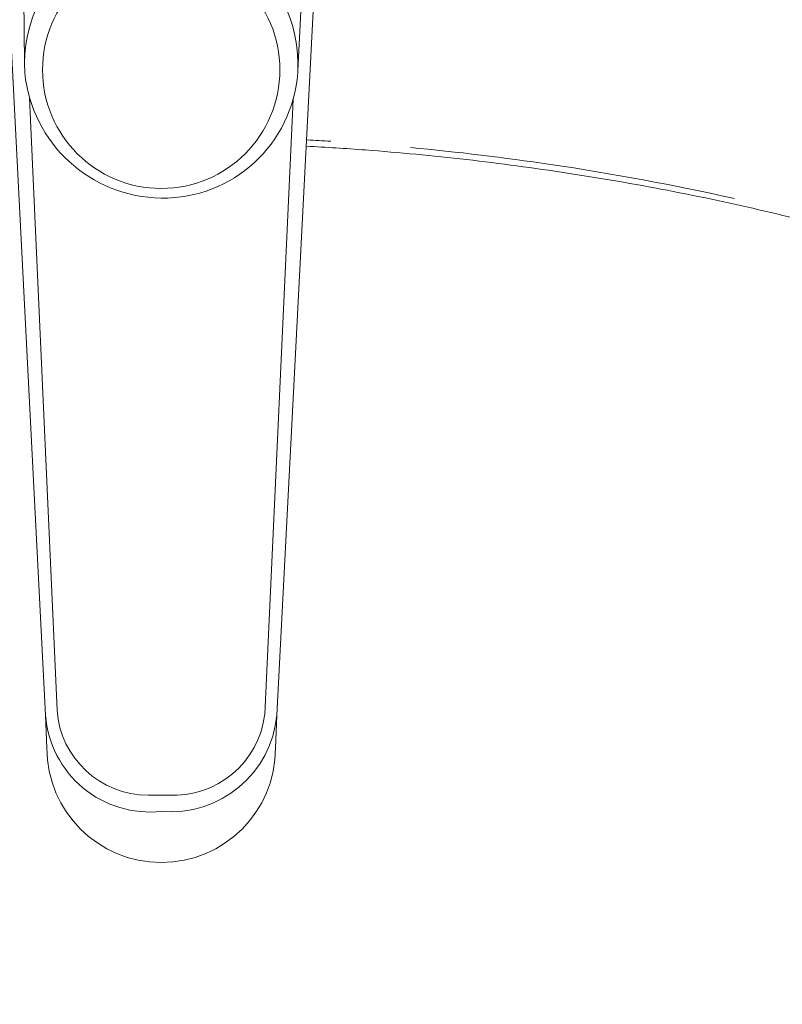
# Model space of a CAD drawing. Header units: millimetres. Extents: x 5980700 to 6194397, y -12939 to 2351883.
# Tile 73 of 124: x 6036603 to 6036701, y -2154 to -2028. Entities that reach past the tile are written whole.
import ezdxf

# ---------------------------------------------------------------- set-up
doc = ezdxf.new("R2010")
doc.units = ezdxf.units.MM
for name, color, linetype, lineweight in [('A-FLOR-PATT', 8, 'Continuous', 18), ('P-SANR-FIXT', 6, 'Continuous', 9), ('Q-CASE', 31, 'Continuous', 9)]:
    doc.layers.add(name, color=color, linetype=linetype, lineweight=lineweight)

# ---------------------------------------------------------------- blocks, each defined once
blk = doc.blocks.new('Componentes de gabinete 9 - Componentes de gabinete 10-3871332-PLANTA DE CAIMENTO DE PISOS - TÉRREO')
at = {"layer": 'Q-CASE', "lineweight": 5}
h = blk.add_hatch(dxfattribs=at)
h.set_pattern_fill('FP_32', color=256, style=0, pattern_type=2)
h.set_pattern_definition([(0, (2e-05, -3e-05), (812.8, 203.2), [33.528, -576.072, 33.528, -576.072, -3251.2]), (0, (2e-05, -3e-05), (812.8, 203.2), [-1219.2, 33.528, -1185.672, 33.528, -576.072, -1422.4]), (0, (2e-05, -3e-05), (812.8, 203.2), [-3048, 33.528, -372.872, 33.528, -982.472]), (120, (304.8, 101.6), (-582.3763620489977, 602.3054481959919), [33.52799999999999, -576.0719999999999, 33.52799999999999, -576.0719999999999, -3251.199999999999]), (120, (304.8, 101.6), (-582.3763620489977, 602.3054481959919), [-1219.2, 33.52799999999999, -1185.672, 33.52799999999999, -576.0719999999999, -1422.4]), (120, (304.8, 101.6), (-582.3763620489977, 602.3054481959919), [-3048, 33.52799999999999, -372.8719999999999, 33.52799999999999, -982.4719999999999]), (240, (406.4, 508), (-230.4236379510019, -805.5054481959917), [33.528, -576.072, 33.528, -576.072, -3251.2]), (240, (406.4, 508), (-230.4236379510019, -805.5054481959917), [-1219.2, 33.528, -1185.672, 33.528, -576.072, -1422.4]), (240, (406.4, 508), (-230.4236379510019, -805.5054481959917), [-3048, 33.528, -372.872, 33.528, -982.472])])
h.paths.add_polyline_path([(-1916.627681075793, -2503.341032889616), (-1916.627681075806, -1928.341032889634), (-4090.616646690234, -1928.341032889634), (-4090.616646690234, -2018.841821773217), (-4266.627681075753, -2018.841821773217), (-4266.627681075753, -2503.341032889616), (-2157.504512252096, -2503.341032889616)])
h.paths.add_polyline_path([(-3110.634107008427, -2404.163083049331), (-3167.436296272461, -2399.394518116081), (-3221.157012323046, -2385.38959533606), (-3268.906719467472, -2363.038630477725), (-3308.194852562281, -2333.777107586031), (-3337.907475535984, -2297.861812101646), (-3354.729751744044, -2262.080064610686), (-3360.600275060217, -2223.341032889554), (-3354.729751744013, -2184.602001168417), (-3335.245784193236, -2144.961343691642), (-3308.194852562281, -2112.904958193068), (-3268.906719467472, -2083.643435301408), (-3221.157012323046, -2061.292470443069), (-3167.436296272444, -2047.287547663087), (-3110.634107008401, -2042.518982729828), (-3072.063723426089, -2045.756980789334), (-3073.614829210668, -2014.807732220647), (-3075.889238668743, -2009.253733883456), (-3076.651862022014, -2003.300731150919), (-3075.850939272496, -1997.352760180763), (-3073.29385822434, -1991.492903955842), (-3069.878323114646, -1987.058951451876), (-3065.11199704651, -1983.411764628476), (-3059.56534687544, -1981.119493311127), (-3053.61482921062, -1980.337716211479), (-3047.664311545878, -1981.119493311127), (-3040.81046620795, -1984.412028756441), (-3037.351335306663, -1987.058951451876), (-3033.614829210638, -1991.990953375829), (-3031.378719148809, -1997.352760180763), (-3030.577796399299, -2003.300731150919), (-3031.340419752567, -2009.253733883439), (-3033.614829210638, -2014.807732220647), (-3035.478337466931, -2051.831263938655), (-3033.390313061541, -2052.15085995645), (-3025.61542372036, -2054.643551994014), (-3000.111201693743, -2061.292470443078), (-2952.361494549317, -2083.643435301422), (-2913.073361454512, -2112.904958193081), (-2884.108826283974, -2147.229036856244), (-2866.538462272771, -2184.602001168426), (-2860.667938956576, -2223.341032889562), (-2866.538462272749, -2262.080064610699), (-2884.108826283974, -2299.453028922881), (-2913.073361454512, -2333.777107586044), (-2952.361494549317, -2363.038630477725), (-3000.111201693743, -2385.38959533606), (-3053.831917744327, -2399.394518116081)])
h.paths.add_polyline_path([(-2291.627681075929, -2404.16308304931), (-2348.429870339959, -2399.394518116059), (-2402.150586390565, -2385.38959533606), (-2451.939830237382, -2361.51959800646), (-2489.188426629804, -2333.777107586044), (-2518.152961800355, -2299.453028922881), (-2535.72332581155, -2262.080064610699), (-2541.593849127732, -2223.341032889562), (-2535.72332581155, -2184.602001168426), (-2518.152961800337, -2147.229036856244), (-2489.188426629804, -2112.904958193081), (-2449.90029353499, -2083.643435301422), (-2402.150586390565, -2061.292470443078), (-2348.42987034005, -2047.287547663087), (-2310.16307827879, -2044.075036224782), (-2311.627681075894, -2014.807732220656), (-2313.90209053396, -2009.253733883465), (-2314.664713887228, -2003.300731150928), (-2313.863791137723, -1997.352760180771), (-2311.306710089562, -1991.492903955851), (-2304.722171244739, -1984.634033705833), (-2303.124848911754, -1983.411764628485), (-2297.578198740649, -1981.119493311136), (-2291.627681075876, -1980.337716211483), (-2285.677163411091, -1981.119493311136), (-2280.130513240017, -1983.411764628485), (-2275.364187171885, -1987.058951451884), (-2271.62768107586, -1991.990953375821), (-2269.353271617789, -1997.637186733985), (-2268.590648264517, -2003.300731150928), (-2269.353271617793, -2009.253733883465), (-2271.62768107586, -2014.807732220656), (-2271.948652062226, -2044.171044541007), (-2234.825491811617, -2047.287547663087), (-2181.104775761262, -2061.292470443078), (-2133.355068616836, -2083.643435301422), (-2094.066935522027, -2112.904958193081), (-2065.102400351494, -2147.229036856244), (-2047.532036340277, -2184.60200116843), (-2041.661513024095, -2223.341032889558), (-2047.532036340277, -2262.080064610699), (-2065.102400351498, -2299.453028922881), (-2094.066935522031, -2333.777107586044), (-2133.355068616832, -2363.038630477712), (-2181.104775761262, -2385.389595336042), (-2234.825491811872, -2399.394518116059)])
h.paths.add_polyline_path([(-3853.614829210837, -2404.163083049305), (-3910.417018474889, -2399.394518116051), (-3964.137734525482, -2385.389595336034), (-4011.887441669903, -2363.038630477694), (-4055.841707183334, -2329.142378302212), (-4081.97028659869, -2296.553628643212), (-4098.118636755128, -2260.765137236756), (-4103.580997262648, -2223.341032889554), (-4097.710473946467, -2184.602001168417), (-4080.14010993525, -2147.229036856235), (-4051.175574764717, -2112.904958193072), (-4011.887441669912, -2083.643435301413), (-3964.137734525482, -2061.292470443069), (-3910.417018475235, -2047.287547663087), (-3872.19667104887, -2043.171977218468), (-3873.614829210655, -2014.807732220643), (-3875.889238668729, -2009.253733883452), (-3876.651862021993, -2003.300731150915), (-3875.850939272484, -1997.352760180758), (-3873.293858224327, -1991.492903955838), (-3868.415851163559, -1985.939869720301), (-3865.111997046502, -1983.411764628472), (-3859.565346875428, -1981.119493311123), (-3853.61482921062, -1980.337716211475), (-3847.664311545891, -1981.119493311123), (-3842.117661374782, -1983.411764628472), (-3837.351335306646, -1987.058951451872), (-3833.614829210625, -1991.990953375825), (-3831.378719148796, -1997.352760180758), (-3830.577796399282, -2003.300731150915), (-3831.340419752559, -2009.253733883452), (-3833.614829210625, -2014.807732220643), (-3833.935800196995, -2044.171044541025), (-3796.812639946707, -2047.287547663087), (-3743.091923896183, -2061.292470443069), (-3695.342216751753, -2083.643435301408), (-3651.387951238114, -2117.539687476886), (-3625.259371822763, -2150.128437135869), (-3609.111021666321, -2185.91692854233), (-3603.648661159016, -2223.341032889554), (-3609.519184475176, -2262.080064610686), (-3629.681102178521, -2302.524118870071), (-3656.054083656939, -2333.777107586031), (-3695.342216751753, -2363.038630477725), (-3743.091923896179, -2385.38959533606), (-3796.812639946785, -2399.394518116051), (-3847.738132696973, -2403.669732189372)])
h = blk.add_hatch(dxfattribs=at)
h.set_pattern_fill('FP_33', color=256, style=0, pattern_type=2)
h.set_pattern_definition([(216.87, (635, 1587.5), (4762.494328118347, 3175.008507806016), [793.75, -7143.75]), (206.565, (1587.5, 1111.25), (-1587.501456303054, -1587.499067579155), [1774.879, -1774.879]), (198.435, (1587.5, 317.5), (-3174.997452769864, -1587.50290376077), [1004.024, -4016.092])])
h.paths.add_polyline_path([(-1916.627681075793, -2503.341032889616), (-1916.627681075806, -1928.341032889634), (-4090.616646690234, -1928.341032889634), (-4090.616646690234, -2018.841821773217), (-4266.627681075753, -2018.841821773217), (-4266.627681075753, -2503.341032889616), (-2157.504512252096, -2503.341032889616)])
h.paths.add_polyline_path([(-3110.634107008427, -2404.163083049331), (-3167.436296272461, -2399.394518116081), (-3221.157012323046, -2385.38959533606), (-3268.906719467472, -2363.038630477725), (-3308.194852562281, -2333.777107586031), (-3337.907475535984, -2297.861812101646), (-3354.729751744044, -2262.080064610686), (-3360.600275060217, -2223.341032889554), (-3354.729751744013, -2184.602001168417), (-3335.245784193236, -2144.961343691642), (-3308.194852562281, -2112.904958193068), (-3268.906719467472, -2083.643435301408), (-3221.157012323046, -2061.292470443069), (-3167.436296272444, -2047.287547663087), (-3110.634107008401, -2042.518982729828), (-3072.063723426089, -2045.756980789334), (-3073.614829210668, -2014.807732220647), (-3075.889238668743, -2009.253733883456), (-3076.651862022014, -2003.300731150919), (-3075.850939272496, -1997.352760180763), (-3073.29385822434, -1991.492903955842), (-3069.878323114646, -1987.058951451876), (-3065.11199704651, -1983.411764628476), (-3059.56534687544, -1981.119493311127), (-3053.61482921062, -1980.337716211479), (-3047.664311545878, -1981.119493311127), (-3040.81046620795, -1984.412028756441), (-3037.351335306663, -1987.058951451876), (-3033.614829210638, -1991.990953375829), (-3031.378719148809, -1997.352760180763), (-3030.577796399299, -2003.300731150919), (-3031.340419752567, -2009.253733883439), (-3033.614829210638, -2014.807732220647), (-3035.478337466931, -2051.831263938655), (-3033.390313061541, -2052.15085995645), (-3025.61542372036, -2054.643551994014), (-3000.111201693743, -2061.292470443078), (-2952.361494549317, -2083.643435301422), (-2913.073361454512, -2112.904958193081), (-2884.108826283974, -2147.229036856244), (-2866.538462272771, -2184.602001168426), (-2860.667938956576, -2223.341032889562), (-2866.538462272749, -2262.080064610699), (-2884.108826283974, -2299.453028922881), (-2913.073361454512, -2333.777107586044), (-2952.361494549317, -2363.038630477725), (-3000.111201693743, -2385.38959533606), (-3053.831917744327, -2399.394518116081)])
h.paths.add_polyline_path([(-2291.627681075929, -2404.16308304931), (-2348.429870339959, -2399.394518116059), (-2402.150586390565, -2385.38959533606), (-2451.939830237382, -2361.51959800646), (-2489.188426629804, -2333.777107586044), (-2518.152961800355, -2299.453028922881), (-2535.72332581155, -2262.080064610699), (-2541.593849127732, -2223.341032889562), (-2535.72332581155, -2184.602001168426), (-2518.152961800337, -2147.229036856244), (-2489.188426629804, -2112.904958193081), (-2449.90029353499, -2083.643435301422), (-2402.150586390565, -2061.292470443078), (-2348.42987034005, -2047.287547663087), (-2310.16307827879, -2044.075036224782), (-2311.627681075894, -2014.807732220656), (-2313.90209053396, -2009.253733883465), (-2314.664713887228, -2003.300731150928), (-2313.863791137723, -1997.352760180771), (-2311.306710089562, -1991.492903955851), (-2304.722171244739, -1984.634033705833), (-2303.124848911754, -1983.411764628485), (-2297.578198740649, -1981.119493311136), (-2291.627681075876, -1980.337716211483), (-2285.677163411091, -1981.119493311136), (-2280.130513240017, -1983.411764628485), (-2275.364187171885, -1987.058951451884), (-2271.62768107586, -1991.990953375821), (-2269.353271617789, -1997.637186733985), (-2268.590648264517, -2003.300731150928), (-2269.353271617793, -2009.253733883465), (-2271.62768107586, -2014.807732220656), (-2271.948652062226, -2044.171044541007), (-2234.825491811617, -2047.287547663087), (-2181.104775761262, -2061.292470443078), (-2133.355068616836, -2083.643435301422), (-2094.066935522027, -2112.904958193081), (-2065.102400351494, -2147.229036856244), (-2047.532036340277, -2184.60200116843), (-2041.661513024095, -2223.341032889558), (-2047.532036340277, -2262.080064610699), (-2065.102400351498, -2299.453028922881), (-2094.066935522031, -2333.777107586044), (-2133.355068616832, -2363.038630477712), (-2181.104775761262, -2385.389595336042), (-2234.825491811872, -2399.394518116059)])
h.paths.add_polyline_path([(-3853.614829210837, -2404.163083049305), (-3910.417018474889, -2399.394518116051), (-3964.137734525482, -2385.389595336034), (-4011.887441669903, -2363.038630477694), (-4055.841707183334, -2329.142378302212), (-4081.97028659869, -2296.553628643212), (-4098.118636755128, -2260.765137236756), (-4103.580997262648, -2223.341032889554), (-4097.710473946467, -2184.602001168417), (-4080.14010993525, -2147.229036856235), (-4051.175574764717, -2112.904958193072), (-4011.887441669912, -2083.643435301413), (-3964.137734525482, -2061.292470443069), (-3910.417018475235, -2047.287547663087), (-3872.19667104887, -2043.171977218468), (-3873.614829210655, -2014.807732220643), (-3875.889238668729, -2009.253733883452), (-3876.651862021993, -2003.300731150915), (-3875.850939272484, -1997.352760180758), (-3873.293858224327, -1991.492903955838), (-3868.415851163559, -1985.939869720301), (-3865.111997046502, -1983.411764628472), (-3859.565346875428, -1981.119493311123), (-3853.61482921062, -1980.337716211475), (-3847.664311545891, -1981.119493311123), (-3842.117661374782, -1983.411764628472), (-3837.351335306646, -1987.058951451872), (-3833.614829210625, -1991.990953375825), (-3831.378719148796, -1997.352760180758), (-3830.577796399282, -2003.300731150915), (-3831.340419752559, -2009.253733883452), (-3833.614829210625, -2014.807732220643), (-3833.935800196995, -2044.171044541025), (-3796.812639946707, -2047.287547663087), (-3743.091923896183, -2061.292470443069), (-3695.342216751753, -2083.643435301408), (-3651.387951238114, -2117.539687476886), (-3625.259371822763, -2150.128437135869), (-3609.111021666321, -2185.91692854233), (-3603.648661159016, -2223.341032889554), (-3609.519184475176, -2262.080064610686), (-3629.681102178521, -2302.524118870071), (-3656.054083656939, -2333.777107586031), (-3695.342216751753, -2363.038630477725), (-3743.091923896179, -2385.38959533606), (-3796.812639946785, -2399.394518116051), (-3847.738132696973, -2403.669732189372)])
at = {"layer": 'Q-CASE', "color": 133, "lineweight": 5}
blk.add_open_spline([(-3834.928013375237, -2043.029921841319), (-3833.920974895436, -2043.085015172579), (-3832.914409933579, -2043.144550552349), (-3831.908395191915, -2043.208521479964)], degree=3, dxfattribs=at)
blk.add_open_spline([(-3821.710236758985, -2044.010736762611), (-3815.707697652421, -2044.573802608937), (-3801.722217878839, -2046.263363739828), (-3787.986807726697, -2048.814490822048), (-3780.238119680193, -2050.548682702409)], degree=3, knots=[1.696048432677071, 1.696048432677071, 1.696048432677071, 1.696048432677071, 1.767145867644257, 1.862507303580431, 1.862507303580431, 1.862507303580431, 1.862507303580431], dxfattribs=at)
blk = doc.blocks.new('Deca_Torneira Decamatic Eco_1173_C_Mesa Fechamento Automatico - 1173_C_Cromado CR10-3134131-PLANTA DE CAIMENTO DE PISOS - TÉRREO')
at = {"layer": 'P-SANR-FIXT', "color": 90, "lineweight": 5}
for p, q in [((-0.8803297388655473, 123.5770627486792), (1.679737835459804, 123.5770627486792)), ((-14.80102195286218, 113.344352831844), (-14.62372851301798, 117.5728564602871)), ((14.62372851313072, 117.5728564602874), (14.8010219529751, 113.3443528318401)), ((-19.67902901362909, 18.49748452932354), (-14.80102195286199, 113.3443528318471)), ((-16.87477370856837, 34.50280267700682), (-13.25110610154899, 113.1967488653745)), ((13.32878300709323, 112.7141523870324), (16.84253440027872, 34.32167965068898)), ((14.8010219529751, 113.3443528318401), (19.67902901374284, 18.49748452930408)), ((-18.20037910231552, 15.99746769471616), (-17.47965503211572, 30.81429193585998)), ((17.66020748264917, 14.80721502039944), (17.4996785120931, 29.9640573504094))]:
    blk.add_line(p, q, dxfattribs=at)
blk.add_circle((6.89019154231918e-11, 30.71981705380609), 15.19214815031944, dxfattribs=at)
for centre, radius, start, end in [((5.637253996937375e-11, 117.5728564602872), 14.62372851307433, 1.488499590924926e-12, 180.0000000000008), ((-1.20154580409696, 112.0492266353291), 13.66100667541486, 84.95406323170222, 174.5599268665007), ((1.45389986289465, 112.3525740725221), 13.38391920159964, 4.249642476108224, 96.23636742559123), ((-1.57590498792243, 111.8444015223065), 11.75326186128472, 86.60716935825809, 173.392830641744), ((1.679737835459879, 111.8995717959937), 11.67749095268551, 4.00000000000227, 90.0000000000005), ((-0.2307316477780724, 29.87114595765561), 17.27646897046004, 89.23477750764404, 175.906959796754), ((-0.23753063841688, 29.36210406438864), 17.78555626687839, 5.621383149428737, 89.23477750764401), ((-0.0003214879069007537, 29.96405735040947), 17.5, 176.2642266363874, 3.735773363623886)]:
    blk.add_arc(centre, radius, start, end, dxfattribs=at)
blk = doc.blocks.new('Deca_Cuba de Embutir Universal Oval_L_37 - L_37_17_Branco Gelo GE17-3871355-PLANTA DE CAIMENTO DE PISOS - TÉRREO')
at = {"layer": 'P-SANR-FIXT', "color": 90, "lineweight": 5}
blk.add_open_spline([(18.56693176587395, 179.5008772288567), (21.09312667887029, 179.3664990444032), (27.94088860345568, 178.9258176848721), (39.06697626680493, 177.8662240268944), (51.99215843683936, 176.1386276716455), (64.77571085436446, 173.9312076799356), (77.27974407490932, 171.2698468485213), (89.56807652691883, 168.1304425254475), (101.7120111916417, 164.5054827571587), (113.5788694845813, 160.4323892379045), (125.04125262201, 155.9571231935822), (136.1546241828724, 151.0465540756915), (146.9865604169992, 145.6826588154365), (157.4180866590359, 139.9219055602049), (167.3378583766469, 133.82832487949), (176.7905614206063, 127.3612064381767), (185.8370916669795, 120.4928035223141), (194.3773779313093, 113.2961635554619), (202.3209972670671, 105.850585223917), (209.6999008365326, 98.10956802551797), (216.5656575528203, 90.03681551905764), (222.8414178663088, 81.71890648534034), (228.4618392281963, 73.24640232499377), (233.4439695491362, 64.57105873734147), (239.2929150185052, 52.66577943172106), (244.9629843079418, 37.4610872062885), (249.0120068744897, 18.99355938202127), (249.9462737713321, 6.37365180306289), (249.9661680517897, 1.343178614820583e-10)], degree=3, knots=[-0.4763701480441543, -0.4763701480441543, -0.4763701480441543, -0.4763701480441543, -0.4666666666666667, -0.45, -0.4333333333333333, -0.4166666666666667, -0.4, -0.3833333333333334, -0.3666666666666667, -0.35, -0.3333333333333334, -0.3166666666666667, -0.3, -0.2833333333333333, -0.2666666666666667, -0.25, -0.2333333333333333, -0.2166666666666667, -0.2, -0.1833333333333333, -0.1666666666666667, -0.15, -0.1333333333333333, -0.1166666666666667, -0.1, -0.06666666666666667, -0.03333333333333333, 0, 0, 0, 0], dxfattribs=at)
blk = doc.blocks.new('BE-PMSa-MOD-ARQ-CONEXAODOFUTURO-EX-000-R_rvt-1-PLANTA DE CAIMENTO DE PISOS - TÉRREO')
at = {"layer": 'A-FLOR-PATT', "lineweight": 5}
h = blk.add_hatch(dxfattribs=at)
h.set_pattern_fill('FP_19', color=71, style=0, pattern_type=2)
h.set_pattern_definition([(0, (1076.385, -4153.340999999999), (0, 450), []), (90, (1076.385, -4153.340999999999), (-450, 2.755455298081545e-14), [])])
h.paths.add_polyline_path([(-1408.117406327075, -6885.841005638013), (-1448.117406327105, -6885.841005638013), (-1448.117406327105, -6165.841005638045), (-1458.117406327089, -6165.841005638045), (-1458.117406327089, -6154.841005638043), (-1478.122472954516, -6154.841005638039), (-1478.122472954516, -6265.841005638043), (-1497.12247295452, -6265.841005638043), (-1497.12247295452, -6135.841005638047), (-1458.117406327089, -6135.841005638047), (-1458.117406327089, -6125.841005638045), (-1448.117406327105, -6125.841005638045), (-1448.117406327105, -6085.84100563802), (-1408.117406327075, -6085.84100563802), (-1408.117406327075, -6125.841005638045), (-1398.117406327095, -6125.841005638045), (-1398.117406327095, -6135.841005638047), (-1359.11233969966, -6135.841005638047), (-1359.11233969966, -6265.841005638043), (-1378.112339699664, -6265.841005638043), (-1379.117406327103, -6154.841005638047), (-1398.117406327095, -6154.841005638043), (-1398.117406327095, -6165.841005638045), (-1408.117406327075, -6165.841005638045), (-1408.117406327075, -6804.748590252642)])
h.paths.add_polyline_path([(-422.2840729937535, -6885.841005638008), (-462.2840729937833, -6885.841005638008), (-462.2840729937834, -6165.841005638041), (-472.284072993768, -6165.841005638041), (-472.284072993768, -6154.841005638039), (-492.2891396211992, -6154.841005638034), (-492.2891396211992, -6265.841005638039), (-511.2891396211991, -6265.841005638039), (-511.2891396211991, -6135.841005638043), (-472.284072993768, -6135.841005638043), (-472.284072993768, -6125.841005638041), (-462.2840729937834, -6125.841005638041), (-462.2840729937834, -6085.841005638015), (-422.2840729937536, -6085.841005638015), (-422.2840729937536, -6125.841005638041), (-412.2840729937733, -6125.841005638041), (-412.2840729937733, -6135.841005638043), (-373.2790063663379, -6135.841005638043), (-373.2790063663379, -6265.841005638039), (-392.2790063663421, -6265.841005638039), (-393.2840729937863, -6154.841005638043), (-412.2840729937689, -6154.841005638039), (-412.2840729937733, -6165.841005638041), (-422.2840729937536, -6165.841005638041), (-422.2840729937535, -6804.748590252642)])
h.paths.add_polyline_path([(563.5492603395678, -6885.841005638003), (523.5492603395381, -6885.841005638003), (523.5492603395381, -6165.841005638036), (513.5492603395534, -6165.841005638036), (513.5492603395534, -6154.84100563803), (493.5441937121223, -6154.841005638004), (493.5441937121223, -6265.841005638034), (474.5441937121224, -6265.841005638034), (474.5441937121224, -6135.841005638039), (513.5492603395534, -6135.841005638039), (513.5492603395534, -6125.841005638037), (523.5492603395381, -6125.841005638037), (523.5492603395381, -6085.841005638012), (563.5492603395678, -6085.841005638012), (563.5492603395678, -6125.841005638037), (573.5492603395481, -6125.841005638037), (573.5492603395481, -6135.841005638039), (612.5543269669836, -6135.841005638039), (612.5543269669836, -6265.841005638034), (593.5543269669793, -6265.841005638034), (592.5492603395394, -6154.841005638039), (573.5492603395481, -6154.841005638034), (573.5492603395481, -6165.841005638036), (563.5492603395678, -6165.841005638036), (563.5492603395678, -6804.748590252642)])
h.paths.add_polyline_path([(1549.382593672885, -6885.841005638), (1509.382593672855, -6885.841005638), (1509.382593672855, -6165.841005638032), (1499.38259367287, -6165.841005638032), (1499.38259367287, -6154.841005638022), (1479.377527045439, -6154.841005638), (1479.377527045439, -6265.84100563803), (1460.377527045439, -6265.84100563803), (1460.377527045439, -6135.841005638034), (1499.38259367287, -6135.841005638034), (1499.38259367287, -6125.841005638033), (1509.382593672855, -6125.841005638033), (1509.382593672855, -6085.841005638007), (1549.382593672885, -6085.841005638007), (1549.382593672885, -6125.841005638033), (1559.382593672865, -6125.841005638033), (1559.382593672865, -6135.841005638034), (1598.387660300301, -6135.841005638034), (1598.387660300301, -6265.84100563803), (1579.387660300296, -6265.84100563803), (1578.382593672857, -6154.841005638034), (1559.382593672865, -6154.84100563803), (1559.382593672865, -6165.841005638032), (1549.382593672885, -6165.841005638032), (1549.382593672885, -6839.505983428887)])
h.paths.add_polyline_path([(-3379.784072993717, -6885.841005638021), (-3419.784072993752, -6885.841005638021), (-3419.784072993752, -6165.841005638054), (-3429.784072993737, -6165.841005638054), (-3429.784072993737, -6154.841005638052), (-3449.789139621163, -6154.841005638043), (-3449.789139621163, -6265.841005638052), (-3468.789139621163, -6265.841005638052), (-3468.789139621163, -6135.841005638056), (-3429.784072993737, -6135.841005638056), (-3429.784072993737, -6125.841005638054), (-3419.784072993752, -6125.841005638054), (-3419.784072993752, -6085.841005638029), (-3379.784072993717, -6085.841005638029), (-3379.784072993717, -6125.841005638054), (-3369.784072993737, -6125.841005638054), (-3369.784072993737, -6135.841005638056), (-3330.779006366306, -6135.841005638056), (-3330.779006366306, -6265.841005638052), (-3349.779006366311, -6265.841005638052), (-3350.784072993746, -6154.841005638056), (-3369.784072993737, -6154.841005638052), (-3369.784072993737, -6165.841005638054), (-3379.784072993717, -6165.841005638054), (-3379.784072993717, -6804.748590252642)])
h.paths.add_polyline_path([(-2393.950739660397, -6885.841005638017), (-2433.950739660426, -6885.841005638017), (-2433.950739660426, -6165.841005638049), (-2443.950739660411, -6165.841005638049), (-2443.950739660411, -6154.841005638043), (-2463.955806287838, -6154.841005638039), (-2463.955806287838, -6265.841005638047), (-2482.955806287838, -6265.841005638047), (-2482.955806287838, -6135.841005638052), (-2443.950739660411, -6135.841005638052), (-2443.950739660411, -6125.84100563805), (-2433.950739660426, -6125.84100563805), (-2433.950739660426, -6085.841005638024), (-2393.950739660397, -6085.841005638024), (-2393.950739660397, -6125.84100563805), (-2383.950739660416, -6125.84100563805), (-2383.950739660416, -6135.841005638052), (-2344.945673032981, -6135.841005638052), (-2344.945673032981, -6265.841005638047), (-2363.945673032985, -6265.841005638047), (-2364.950739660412, -6154.841005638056), (-2383.950739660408, -6154.841005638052), (-2383.950739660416, -6165.841005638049), (-2393.950739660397, -6165.841005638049), (-2393.950739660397, -6804.748590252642)])
h.paths.add_polyline_path([(-1633.586260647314, -8187.825683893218), (-1326.11487301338, -8187.825683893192), (-1326.11487301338, -6915.841005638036), (-1408.117406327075, -6915.841005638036), (-1408.117406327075, -6885.841005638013), (-1222.284072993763, -6885.841005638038), (-1222.284072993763, -6915.841005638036), (-1296.11487301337, -6915.841005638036), (-1296.11487301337, -8187.825683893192), (-340.281539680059, -8187.825683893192), (-340.281539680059, -6915.841005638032), (-422.2840729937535, -6915.841005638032), (-422.2840729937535, -6885.841005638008), (-236.4507396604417, -6885.841005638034), (-236.4507396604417, -6915.841005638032), (-310.281539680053, -6915.841005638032), (-310.2815396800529, -8187.825683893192), (645.5517936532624, -8187.825683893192), (645.5517936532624, -6915.841005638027), (563.5492603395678, -6915.841005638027), (563.5492603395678, -6885.841005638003), (749.3825936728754, -6885.84100563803), (749.3825936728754, -6915.841005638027), (675.5517936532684, -6915.841005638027), (675.5517936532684, -8187.825683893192), (1631.385126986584, -8187.825683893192), (1631.385126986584, -6915.841005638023), (1549.382593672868, -6915.841005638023), (1549.382593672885, -6885.841005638), (1876.385126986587, -6885.841005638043), (1876.385126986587, -5160.841005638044), (1819.382593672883, -5160.84100563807), (1819.382593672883, -5130.841005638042), (1876.385126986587, -5130.841005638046), (1876.385126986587, -3880.841005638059), (1437.385126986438, -3880.841005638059), (1436.385126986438, -3898.231985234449), (1424.554938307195, -3898.231985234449), (1424.554938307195, -3931.218364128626), (1419.460598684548, -3931.218364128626), (1419.460598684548, -3946.925911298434), (1413.385126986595, -3946.925911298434), (1413.385126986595, -3958.858886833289), (1444.385126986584, -3958.858886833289), (1444.385126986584, -3970.828505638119), (1370.385126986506, -3970.828505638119), (1370.385126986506, -3958.948636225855), (1401.385126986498, -3958.858886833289), (1401.385126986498, -3946.925911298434), (1395.309655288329, -3946.925911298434), (1395.309655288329, -3931.218364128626), (1390.215315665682, -3931.218364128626), (1390.215315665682, -3898.231985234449), (1377.385126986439, -3897.231985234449), (1377.385126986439, -3880.841005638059), (938.3851269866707, -3880.841005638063), (938.385126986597, -5130.841005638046), (1019.382593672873, -5130.841005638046), (1019.382593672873, -5160.841005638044), (816.3825936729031, -5160.84100563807), (816.3825936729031, -5130.841005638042), (908.3851269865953, -5130.841005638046), (908.3851269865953, -3880.841005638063), (469.3851269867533, -3880.841005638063), (468.3851269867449, -3898.231985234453), (456.554938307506, -3898.231985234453), (456.554938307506, -3931.21836412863), (451.4605986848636, -3931.21836412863), (451.4605986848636, -3946.925911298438), (445.3851269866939, -3946.925911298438), (445.3851269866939, -3958.948636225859), (476.3851269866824, -3958.948636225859), (476.3851269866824, -3970.828505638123), (402.3851269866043, -3970.828505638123), (402.3851269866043, -3958.858886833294), (433.3851269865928, -3958.858886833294), (433.3851269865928, -3946.925911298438), (427.3096552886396, -3946.925911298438), (427.3096552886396, -3931.21836412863), (422.2153156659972, -3931.21836412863), (422.2153156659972, -3898.231985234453), (409.3851269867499, -3897.231985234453), (409.3851269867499, -3880.841005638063), (-29.61487301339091, -3880.841005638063), (-29.61487301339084, -5130.841005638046), (16.38259367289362, -5130.841005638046), (16.38259367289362, -5160.841005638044), (-116.6174063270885, -5160.84100563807), (-116.6174063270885, -5130.841005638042), (-59.61487301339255, -5130.841005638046), (-59.61487301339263, -3880.841005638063), (-498.6148730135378, -3880.841005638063), (-499.6148730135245, -3898.231985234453), (-511.4450616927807, -3898.231985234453), (-511.4450616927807, -3931.21836412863), (-516.5394013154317, -3931.21836412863), (-516.5394013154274, -3946.925911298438), (-522.6148730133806, -3946.925911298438), (-522.6148730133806, -3958.858886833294), (-491.6148730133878, -3958.858886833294), (-491.6148730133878, -3970.828505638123), (-565.614873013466, -3970.828505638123), (-565.614873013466, -3958.948636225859), (-534.6148730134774, -3958.858886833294), (-534.6148730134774, -3946.925911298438), (-540.6903447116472, -3946.925911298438), (-540.6903447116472, -3931.21836412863), (-545.7846843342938, -3931.21836412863), (-545.7846843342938, -3898.231985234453), (-558.6148730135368, -3897.231985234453), (-558.6148730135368, -3880.841005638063), (-997.6148730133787, -3880.841005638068), (-997.6148730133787, -5130.841005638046), (-916.6174063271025, -5130.841005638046), (-916.6174063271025, -5160.841005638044), (-1084.617406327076, -5160.84100563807), (-1084.617406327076, -5130.841005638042), (-1027.61487301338, -5130.841005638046), (-1027.614873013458, -3880.841005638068), (-1466.614873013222, -3880.841005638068), (-1467.614873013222, -3898.231985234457), (-1479.44506169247, -3898.231985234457), (-1479.44506169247, -3931.218364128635), (-1484.539401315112, -3931.218364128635), (-1484.539401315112, -3946.925911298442), (-1490.614873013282, -3946.925911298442), (-1490.614873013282, -3958.948636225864), (-1459.614873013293, -3958.948636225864), (-1459.614873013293, -3970.828505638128), (-1533.614873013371, -3970.828505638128), (-1533.614873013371, -3958.858886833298), (-1502.614873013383, -3958.858886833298), (-1502.614873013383, -3946.925911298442), (-1508.690344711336, -3946.925911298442), (-1508.690344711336, -3931.218364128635), (-1513.784684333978, -3931.218364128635), (-1513.784684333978, -3898.231985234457), (-1526.614873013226, -3897.231985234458), (-1526.614873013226, -3880.841005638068), (-1965.614873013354, -3880.841005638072), (-1965.614873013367, -5130.841005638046), (-1884.61740632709, -5130.841005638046), (-1884.61740632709, -5160.841005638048), (-2052.617406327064, -5160.84100563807), (-2052.617406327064, -5130.841005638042), (-1995.614873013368, -5130.841005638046), (-1995.614873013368, -3880.841005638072), (-2434.614873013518, -3880.841005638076), (-2435.614873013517, -3898.231985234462), (-2447.445061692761, -3898.231985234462), (-2447.445061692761, -3931.218364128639), (-2452.539401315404, -3931.218364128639), (-2452.539401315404, -3946.925911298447), (-2458.614873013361, -3946.925911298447), (-2458.614873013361, -3958.858886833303), (-2427.614873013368, -3958.858886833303), (-2427.614873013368, -3970.828505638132), (-2501.614873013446, -3970.828505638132), (-2501.614873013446, -3958.948636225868), (-2470.614873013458, -3958.858886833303), (-2470.614873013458, -3946.925911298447), (-2476.690344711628, -3946.925911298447), (-2476.690344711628, -3931.218364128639), (-2481.78468433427, -3931.218364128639), (-2481.78468433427, -3898.231985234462), (-2494.614873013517, -3897.231985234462), (-2494.614873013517, -3880.841005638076), (-2933.614873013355, -3880.841005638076), (-2933.614873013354, -5130.841005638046), (-2852.617406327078, -5130.841005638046), (-2852.617406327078, -5160.841005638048), (-2963.614873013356, -5160.841005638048), (-2963.614873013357, -3730.841005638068), (-273.614873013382, -3730.841005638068), (-273.6148730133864, -1905.841005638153), (-333.6148730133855, -1905.841005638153), (-333.6148730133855, -1920.841005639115), (-403.6148730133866, -1920.841005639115), (-403.6148730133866, -1905.841005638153), (-413.6148730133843, -1905.841005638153), (-413.6148730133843, -2645.841005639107), (-403.614873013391, -2645.841005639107), (-403.614873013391, -2656.841005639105), (-383.6098063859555, -2656.841005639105), (-383.6098063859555, -2545.841005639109), (-364.6098063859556, -2545.841005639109), (-364.6098063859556, -2675.841005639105), (-403.614873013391, -2675.841005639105), (-403.614873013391, -2685.841005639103), (-413.6148730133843, -2685.841005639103), (-413.6148730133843, -2725.841005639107), (-443.614873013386, -2725.841005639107), (-443.614873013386, -2685.841005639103), (-453.6148730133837, -2685.841005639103), (-453.6148730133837, -2675.841005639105), (-492.6199396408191, -2675.841005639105), (-492.6199396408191, -2545.841005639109), (-473.6199396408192, -2545.841005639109), (-472.6148730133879, -2656.841005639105), (-453.6148730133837, -2656.841005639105), (-453.6148730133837, -2645.841005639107), (-443.614873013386, -2645.841005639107), (-443.614873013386, -1905.841005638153), (-1243.614873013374, -1905.841005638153), (-1243.614873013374, -1920.841005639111), (-1313.614873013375, -1920.841005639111), (-1313.614873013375, -1905.841005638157), (-1861.627696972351, -1905.841005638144), (-1861.627696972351, -2730.841005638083), (-1891.627696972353, -2730.841005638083), (-1891.627696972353, -2503.341005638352), (-4291.627696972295, -2503.34100563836), (-4291.627696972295, -3602.841794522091), (-4115.616662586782, -3602.841794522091), (-4115.616662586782, -3918.841794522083), (-4291.627696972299, -3918.841794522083), (-4291.62769697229, -6885.841005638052), (-4179.784072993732, -6885.841005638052), (-4179.784072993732, -6915.841005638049), (-4291.62769697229, -6915.841005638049), (-4291.62769697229, -8187.825683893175), (-3297.781539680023, -8187.825683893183), (-3297.781539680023, -6915.841005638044), (-3379.784072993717, -6915.841005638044), (-3379.784072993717, -6885.841005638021), (-3193.950739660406, -6885.841005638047), (-3193.950739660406, -6915.841005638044), (-3267.781539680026, -6915.841005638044), (-3267.781539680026, -8187.825683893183), (-2311.948206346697, -8187.825683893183), (-2311.948206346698, -6915.84100563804), (-2393.950739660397, -6915.84100563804), (-2393.950739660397, -6885.841005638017), (-2208.117406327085, -6885.841005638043), (-2208.117406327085, -6915.84100563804), (-2281.948206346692, -6915.84100563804), (-2281.948206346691, -8187.825683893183), (-1634.040783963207, -8187.825683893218)])
h.paths.add_polyline_path([(1081.283969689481, -8177.824964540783), (974.2429165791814, -8177.757752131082), (969.89444838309, -8176.62737626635), (962.5990053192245, -8171.491896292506), (958.4892938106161, -8163.573126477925), (957.9528572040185, -8159.112278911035), (958.3458896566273, -8046.283814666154), (960.307945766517, -8039.866218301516), (963.7283128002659, -8032.919235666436), (963.7283128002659, -7942.145418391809), (961.4375489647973, -7935.578149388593), (960.4463710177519, -7926.6496358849), (961.5940795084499, -7650.620109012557), (964.0656786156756, -7630.220274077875), (974.8299487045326, -7602.120334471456), (992.0949357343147, -7577.474922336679), (1014.827323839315, -7557.759074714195), (1044.094972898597, -7543.599703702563), (1071.00633885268, -7537.47041637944), (1104.593384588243, -7534.802663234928), (1150.72110646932, -7533.999939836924), (1177.139309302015, -7534.536061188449), (1217.145192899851, -7537.754905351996), (1245.244404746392, -7544.159408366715), (1272.081338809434, -7557.769795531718), (1294.810519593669, -7577.489024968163), (1312.071615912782, -7602.136909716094), (1322.831558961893, -7630.238285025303), (1326.446371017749, -7660.111296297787), (1325.461348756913, -7935.551189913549), (1322.756520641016, -7944.035336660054), (1322.75652064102, -8032.919235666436), (1327.175489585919, -8039.484241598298), (1328.701960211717, -8047.249322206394), (1328.191987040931, -8166.732035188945), (1324.318356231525, -8173.441360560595), (1317.609030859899, -8177.314991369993), (1313.735400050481, -8177.824964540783)])
h.paths.add_polyline_path([(327.9020667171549, -8177.824964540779), (-11.59041675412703, -8177.757752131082), (-15.938884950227, -8176.627376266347), (-23.23432801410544, -8171.491896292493), (-27.34403952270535, -8163.573126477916), (-27.88047612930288, -8159.11227891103), (-27.48744367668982, -8046.283814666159), (-25.52538756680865, -8039.866218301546), (-22.10502053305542, -8032.919235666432), (-22.10502053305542, -7942.145418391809), (-24.39578436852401, -7935.578149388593), (-25.38696231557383, -7926.649635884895), (-24.23925382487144, -7650.620109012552), (-21.76765471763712, -7630.220274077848), (-11.00338462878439, -7602.120334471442), (6.261602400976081, -7577.474922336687), (28.99399050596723, -7557.759074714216), (58.26163956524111, -7543.599703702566), (85.1730055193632, -7537.470416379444), (118.760051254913, -7534.802663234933), (164.8877731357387, -7533.999939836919), (197.9780157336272, -7535.04143530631), (231.3118595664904, -7537.754905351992), (259.4110714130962, -7544.159408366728), (286.2480054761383, -7557.769795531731), (308.9771862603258, -7577.48902496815), (326.2382825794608, -7602.136909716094), (336.9982256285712, -7630.238285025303), (340.613037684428, -7660.111296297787), (339.6280154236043, -7935.551189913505), (336.9231873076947, -7944.035336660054), (336.923187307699, -8032.919235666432), (341.3421562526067, -8039.484241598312), (342.8686268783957, -8047.249322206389), (342.3586537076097, -8166.73203518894), (338.4850228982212, -8173.441360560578), (331.7756975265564, -8177.314991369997)])
h.paths.add_polyline_path([(-992.9312666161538, -8177.824964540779), (-1001.772218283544, -8176.627376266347), (-1009.067661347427, -8171.491896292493), (-1013.177372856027, -8163.573126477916), (-1013.713809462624, -8159.11227891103), (-1013.320777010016, -8046.283814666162), (-1011.358720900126, -8039.866218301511), (-1007.938353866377, -8032.919235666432), (-1007.938353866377, -7942.145418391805), (-1010.229117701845, -7935.57814938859), (-1011.220295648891, -7926.649635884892), (-1010.072587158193, -7650.620109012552), (-1007.600988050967, -7630.22027407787), (-996.8367179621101, -7602.120334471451), (-979.5717309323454, -7577.474922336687), (-956.8393428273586, -7557.75907471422), (-927.5716937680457, -7543.599703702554), (-900.6603278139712, -7537.470416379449), (-867.0732820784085, -7534.802663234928), (-820.9455601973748, -7533.999939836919), (-794.5273573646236, -7534.536061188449), (-754.5214737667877, -7537.754905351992), (-726.4222619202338, -7544.159408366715), (-699.5853278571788, -7557.769795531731), (-676.8561470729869, -7577.489024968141), (-659.5950507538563, -7602.136909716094), (-648.8351077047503, -7630.238285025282), (-645.2202956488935, -7660.111296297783), (-646.2053179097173, -7935.55118991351), (-648.9101460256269, -7944.035336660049), (-648.9101460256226, -8032.919235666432), (-644.4911770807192, -8039.484241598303), (-642.9647064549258, -8047.249322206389), (-643.4746796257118, -8166.73203518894), (-647.3483104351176, -8173.441360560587), (-654.0576358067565, -8177.314991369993), (-661.1148590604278, -8177.824964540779), (-979.7632562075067, -8177.824964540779)])
h.paths.add_polyline_path([(-1863.06921016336, -8177.824964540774), (-1973.078744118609, -8177.757752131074), (-1977.427212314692, -8176.627376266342), (-1984.722655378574, -8171.491896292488), (-1988.832366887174, -8163.573126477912), (-1989.368803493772, -8159.112278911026), (-1988.975771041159, -8046.283814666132), (-1987.013714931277, -8039.866218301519), (-1983.593347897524, -8032.919235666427), (-1983.593347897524, -7942.145418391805), (-1985.884111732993, -7935.578149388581), (-1986.875289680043, -7926.649635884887), (-1985.72758118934, -7650.620109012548), (-1983.255982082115, -7630.22027407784), (-1972.491711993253, -7602.120334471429), (-1955.226724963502, -7577.474922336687), (-1932.494336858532, -7557.75907471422), (-1903.22668779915, -7543.599703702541), (-1876.315321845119, -7537.470416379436), (-1842.728276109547, -7534.802663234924), (-1796.60055422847, -7533.999939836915), (-1770.182351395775, -7534.53606118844), (-1730.176467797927, -7537.754905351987), (-1702.077255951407, -7544.159408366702), (-1675.240321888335, -7557.769795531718), (-1652.511141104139, -7577.489024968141), (-1635.250044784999, -7602.136909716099), (-1624.449879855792, -7630.570680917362), (-1620.875289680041, -7660.111296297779), (-1621.860311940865, -7935.551189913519), (-1624.565140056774, -7944.035336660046), (-1624.56514005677, -8032.919235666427), (-1620.146171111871, -8039.484241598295), (-1618.619700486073, -8047.249322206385), (-1619.129673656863, -8166.732035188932), (-1623.003304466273, -8173.441360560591), (-1629.712629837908, -8177.314991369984), (-1633.586260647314, -8177.824964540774)])
h.paths.add_polyline_path([(-2619.419593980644, -8177.82496454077), (-2958.912077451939, -8177.75775213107), (-2963.260545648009, -8176.627376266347), (-2970.555988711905, -8171.491896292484), (-2974.665700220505, -8163.573126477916), (-2975.202136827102, -8159.112278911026), (-2974.809104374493, -8046.283814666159), (-2972.847048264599, -8039.866218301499), (-2969.426681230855, -8032.919235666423), (-2969.426681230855, -7942.145418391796), (-2971.717445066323, -7935.578149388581), (-2972.708623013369, -7926.343502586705), (-2971.56091452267, -7650.620109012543), (-2969.089315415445, -7630.220274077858), (-2958.325045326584, -7602.120334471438), (-2941.060058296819, -7577.474922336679), (-2918.327670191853, -7557.759074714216), (-2889.060021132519, -7543.599703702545), (-2862.148655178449, -7537.470416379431), (-2828.561609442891, -7534.802663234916), (-2782.4338875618, -7533.999939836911), (-2756.015684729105, -7534.536061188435), (-2716.009801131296, -7537.754905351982), (-2687.910589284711, -7544.159408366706), (-2661.073655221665, -7557.769795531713), (-2638.344474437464, -7577.489024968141), (-2621.08337811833, -7602.136909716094), (-2610.323435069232, -7630.23828502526), (-2606.708623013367, -7660.111296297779), (-2607.693645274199, -7935.551189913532), (-2610.398473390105, -7944.035336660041), (-2610.3984733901, -8032.919235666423), (-2605.979504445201, -8039.48424159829), (-2604.453033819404, -8047.24932220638), (-2604.963006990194, -8166.732035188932), (-2608.836637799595, -8173.441360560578), (-2615.545963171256, -8177.314991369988)])
h.paths.add_polyline_path([(-3630.1498973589, -8105.84028628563), (-3969.023528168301, -8105.330313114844), (-3975.732853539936, -8101.456682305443), (-3979.606484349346, -8094.747356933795), (-3980.116457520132, -8090.87372612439), (-3980.116457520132, -7975.264643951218), (-3978.589986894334, -7967.499563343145), (-3974.171017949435, -7960.934557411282), (-3974.171017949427, -7871.338078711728), (-3976.875846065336, -7863.56651165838), (-3977.860868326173, -7854.637361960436), (-3976.712378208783, -7578.635430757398), (-3974.171017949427, -7558.057631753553), (-3963.48611322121, -7530.152231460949), (-3944.369171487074, -7503.894264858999), (-3919.652445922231, -7483.835936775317), (-3896.658902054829, -7472.174730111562), (-3866.537949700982, -7465.428494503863), (-3828.55380661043, -7462.551382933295), (-3781.621430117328, -7462.015261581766), (-3756.007881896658, -7462.817984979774), (-3721.171753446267, -7465.770227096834), (-3693.081068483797, -7472.168114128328), (-3666.241821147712, -7485.77439645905), (-3643.509433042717, -7505.490244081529), (-3626.244446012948, -7530.135656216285), (-3615.142810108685, -7561.020111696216), (-3611.858645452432, -7588.126618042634), (-3612.852046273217, -7863.593471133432), (-3615.142810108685, -7872.075620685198), (-3615.142810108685, -7962.107780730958), (-3611.722443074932, -7967.881540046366), (-3609.760386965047, -7974.299136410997), (-3609.367354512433, -7980.998444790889), (-3609.903791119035, -8091.58844822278), (-3614.013502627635, -8099.507218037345), (-3621.308945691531, -8104.642698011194), (-3625.657413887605, -8105.77307387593)])
h.paths.add_polyline_path([(-2052.617406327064, -5960.841005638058), (-2092.617406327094, -5960.841005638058), (-2092.617406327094, -5920.841005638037), (-2102.617406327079, -5920.841005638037), (-2102.617406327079, -5910.841005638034), (-2141.62247295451, -5910.841005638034), (-2141.62247295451, -5780.841005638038), (-2122.62247295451, -5780.841005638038), (-2121.61740632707, -5891.841005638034), (-2102.617406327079, -5891.841005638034), (-2102.617406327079, -5880.841005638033), (-2092.617406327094, -5880.841005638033), (-2092.617406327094, -5160.84100563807), (-2052.617406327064, -5160.84100563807), (-2052.617406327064, -5880.841005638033), (-2042.61740632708, -5880.841005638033), (-2042.61740632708, -5891.841005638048), (-2022.612339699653, -5891.84100563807), (-2022.612339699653, -5780.841005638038), (-2003.612339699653, -5780.841005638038), (-2003.612339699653, -5910.841005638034), (-2042.61740632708, -5910.841005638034), (-2042.61740632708, -5920.841005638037), (-2052.617406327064, -5920.841005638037)])
h.paths.add_polyline_path([(-116.6174063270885, -5960.841005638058), (-156.6174063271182, -5960.841005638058), (-156.6174063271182, -5920.841005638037), (-166.6174063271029, -5920.841005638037), (-166.6174063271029, -5910.841005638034), (-205.6224729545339, -5910.841005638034), (-205.622472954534, -5780.841005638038), (-186.6224729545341, -5780.841005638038), (-185.6174063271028, -5891.841005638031), (-166.6174063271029, -5891.841005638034), (-166.6174063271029, -5880.841005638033), (-156.6174063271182, -5880.841005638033), (-156.6174063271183, -5160.84100563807), (-116.6174063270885, -5160.84100563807), (-116.6174063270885, -5880.841005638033), (-106.6174063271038, -5880.841005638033), (-106.6174063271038, -5891.841005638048), (-86.61233969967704, -5891.84100563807), (-86.61233969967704, -5780.841005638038), (-67.61233969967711, -5780.841005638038), (-67.61233969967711, -5910.841005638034), (-106.6174063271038, -5910.841005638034), (-106.6174063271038, -5920.841005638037), (-116.6174063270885, -5920.841005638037)])
h.paths.add_polyline_path([(776.3825936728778, -5960.841005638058), (776.3825936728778, -5920.841005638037), (766.382593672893, -5920.841005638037), (766.382593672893, -5910.841005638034), (727.3775270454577, -5910.841005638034), (727.3775270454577, -5780.841005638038), (746.3775270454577, -5780.841005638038), (747.3825936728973, -5891.841005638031), (766.382593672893, -5891.841005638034), (766.382593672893, -5880.841005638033), (776.3825936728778, -5880.841005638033), (776.3825936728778, -5160.84100563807), (816.3825936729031, -5160.84100563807), (816.3825936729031, -5880.841005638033), (826.3825936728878, -5880.841005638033), (826.3825936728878, -5891.841005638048), (846.3876603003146, -5891.84100563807), (846.3876603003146, -5780.841005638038), (865.3876603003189, -5780.841005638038), (865.3876603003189, -5910.841005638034), (826.3825936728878, -5910.841005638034), (826.3825936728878, -5920.841005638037), (816.3825936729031, -5920.841005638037), (816.3825936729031, -5960.841005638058)])
h.paths.add_polyline_path([(1819.382593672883, -5960.841005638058), (1779.382593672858, -5960.841005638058), (1779.382593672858, -5920.841005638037), (1769.382593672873, -5920.841005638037), (1769.382593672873, -5910.841005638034), (1730.377527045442, -5910.841005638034), (1730.377527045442, -5780.841005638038), (1749.377527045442, -5780.841005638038), (1750.382593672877, -5891.841005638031), (1769.382593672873, -5891.841005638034), (1769.382593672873, -5880.841005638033), (1779.382593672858, -5880.841005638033), (1779.382593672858, -5160.84100563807), (1819.382593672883, -5160.84100563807), (1819.382593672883, -5880.841005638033), (1829.382593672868, -5880.841005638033), (1829.382593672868, -5891.841005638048), (1849.387660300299, -5891.84100563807), (1849.387660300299, -5780.841005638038), (1868.387660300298, -5780.841005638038), (1868.387660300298, -5910.841005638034), (1829.382593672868, -5910.841005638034), (1829.382593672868, -5920.841005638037), (1819.382593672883, -5920.841005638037)])
h.paths.add_polyline_path([(-1084.617406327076, -5960.841005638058), (-1124.617406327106, -5960.841005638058), (-1124.617406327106, -5920.841005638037), (-1134.617406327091, -5920.841005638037), (-1134.617406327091, -5910.841005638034), (-1173.622472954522, -5910.841005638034), (-1173.622472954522, -5780.841005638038), (-1154.622472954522, -5780.841005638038), (-1153.617406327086, -5891.841005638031), (-1134.617406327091, -5891.841005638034), (-1134.617406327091, -5880.841005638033), (-1124.617406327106, -5880.841005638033), (-1124.617406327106, -5160.84100563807), (-1084.617406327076, -5160.84100563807), (-1084.617406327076, -5880.841005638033), (-1074.617406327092, -5880.841005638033), (-1074.617406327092, -5891.841005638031), (-1054.612339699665, -5891.841005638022), (-1054.612339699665, -5780.841005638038), (-1035.612339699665, -5780.841005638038), (-1035.612339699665, -5910.841005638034), (-1074.617406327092, -5910.841005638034), (-1074.617406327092, -5920.841005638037), (-1084.617406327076, -5920.841005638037)])
h.paths.add_polyline_path([(-3110.634122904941, -2404.163055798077), (-3089.559253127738, -2402.354946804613), (-3132.171954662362, -2402.354946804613)])
h.paths.add_polyline_path([(-2291.627696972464, -2404.163055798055), (-2270.089865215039, -2402.35494680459), (-2313.165528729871, -2402.35494680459)])
h.paths.add_polyline_path([(-3853.61484510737, -2404.163055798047), (-3832.077013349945, -2402.354946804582), (-3875.152676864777, -2402.354946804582)])
h.paths.add_polyline_path([(-3142.339160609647, -2401.501406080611), (-3183.55053015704, -2395.193534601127), (-3167.436312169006, -2399.394490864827)])
h.paths.add_polyline_path([(-2323.332734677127, -2401.501406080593), (-2364.544104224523, -2395.193534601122), (-2348.429886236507, -2399.394490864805)])
h.paths.add_polyline_path([(-3885.319882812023, -2401.501406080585), (-3924.116436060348, -2395.82307415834), (-3910.41703437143, -2399.394490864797)])
h.paths.add_polyline_path([(-3078.929085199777, -2401.501406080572), (-3053.233014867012, -2399.238353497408), (-3040.810482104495, -2395.666917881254), (-3078.059864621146, -2401.36836192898)])
h.paths.add_polyline_path([(-2259.922659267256, -2401.50140608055), (-2234.825507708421, -2399.394490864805), (-2218.711289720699, -2395.193534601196), (-2246.15749904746, -2399.394490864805)])
h.paths.add_polyline_path([(-3821.909807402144, -2401.501406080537), (-3790.606665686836, -2397.776597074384), (-3791.218334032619, -2396.803725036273), (-3808.144647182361, -2399.394490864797)])
h.paths.add_polyline_path([(-3195.652806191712, -2392.038486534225), (-3231.517499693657, -2380.53997742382), (-3221.157028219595, -2385.389568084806)])
h.paths.add_polyline_path([(-2376.646380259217, -2392.038486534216), (-2412.511073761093, -2380.539977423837), (-2402.150602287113, -2385.389568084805)])
h.paths.add_polyline_path([(-3938.633528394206, -2392.038486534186), (-3974.498221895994, -2380.539977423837), (-3964.137750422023, -2385.38956808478)])
h.paths.add_polyline_path([(-3025.615439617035, -2392.038486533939), (-3000.111217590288, -2385.389568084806), (-2989.750746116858, -2380.539977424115), (-3004.87697517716, -2385.389568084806)])
h.paths.add_polyline_path([(-3768.596161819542, -2392.038486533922), (-3743.091939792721, -2385.389568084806), (-3732.731468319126, -2380.539977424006), (-3747.857697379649, -2385.389568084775)])
h.paths.add_polyline_path([(-2206.609013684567, -2392.038486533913), (-2181.104791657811, -2385.389568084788), (-2170.744320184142, -2380.539977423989), (-2185.870549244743, -2385.389568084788)])
h.paths.add_polyline_path([(-2155.670651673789, -2373.484205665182), (-2133.355084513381, -2363.038603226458), (-2133.355084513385, -2361.809115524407), (-2135.705106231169, -2363.038603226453)])
h.paths.add_polyline_path([(-3717.6577998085, -2373.484205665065), (-3695.342232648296, -2363.038603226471), (-3695.342232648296, -2361.809115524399), (-3697.69225436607, -2363.038603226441)])
h.paths.add_polyline_path([(-2974.677077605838, -2373.484205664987), (-2952.361510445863, -2363.038603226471), (-2952.361510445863, -2361.809115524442), (-2954.711532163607, -2363.038603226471)])
h.paths.add_polyline_path([(-2866.444849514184, -2185.219820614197), (-2866.538478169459, -2184.601973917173), (-2866.538478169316, -2185.01231778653)])
h.paths.add_polyline_path([(-2047.43842358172, -2185.219820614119), (-2047.532052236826, -2184.601973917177), (-2047.532052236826, -2185.012317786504)])
h.paths.add_polyline_path([(-3609.42557171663, -2185.219820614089), (-3609.519200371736, -2184.601973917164), (-3609.519200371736, -2185.012317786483)])
h.paths.add_polyline_path([(-2883.407863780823, -2148.720022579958), (-2884.10884218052, -2147.229009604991), (-2884.10884218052, -2147.845730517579)])
h.paths.add_polyline_path([(-3626.38858598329, -2148.720022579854), (-3629.681118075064, -2144.157919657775), (-3627.089564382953, -2147.845730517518)])
h.paths.add_polyline_path([(-2064.401437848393, -2148.720022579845), (-2065.102416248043, -2147.229009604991), (-2065.102416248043, -2147.845730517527)])
h.paths.add_polyline_path([(-2910.729698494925, -2115.682279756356), (-2913.073377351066, -2112.904930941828), (-2913.073377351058, -2113.807924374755)])
h.paths.add_polyline_path([(-2091.723272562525, -2115.682279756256), (-2094.066951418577, -2112.904930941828), (-2094.066951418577, -2113.80792437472)])
h.paths.add_polyline_path([(-3653.710420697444, -2115.682279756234), (-3656.054099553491, -2112.904930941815), (-3656.054099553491, -2113.807924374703)])
h.paths.add_polyline_path([(-2946.813568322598, -2087.775475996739), (-2952.361510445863, -2083.643408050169), (-2952.361510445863, -2084.872895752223)])
h.paths.add_polyline_path([(-3689.794290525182, -2087.775475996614), (-3695.342232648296, -2083.643408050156), (-3695.342232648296, -2084.872895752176)])
h.paths.add_polyline_path([(-2127.807142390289, -2087.775475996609), (-2133.355084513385, -2083.643408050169), (-2133.355084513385, -2084.87289575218)])
h.paths.add_polyline_path([(-2412.511073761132, -2066.142033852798), (-2376.64638025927, -2054.643524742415), (-2402.150602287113, -2061.292443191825)])
h.paths.add_polyline_path([(-3974.498221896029, -2066.142033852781), (-3938.633528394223, -2054.643524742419), (-3964.137750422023, -2061.292443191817)])
h.paths.add_polyline_path([(-3231.517499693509, -2066.142033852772), (-3195.652806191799, -2054.64352474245), (-3221.15702821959, -2061.292443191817)])
h.paths.add_polyline_path([(-2989.750746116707, -2066.142033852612), (-3000.111217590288, -2061.292443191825), (-3025.615439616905, -2054.643524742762), (-3000.111217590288, -2062.820383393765)])
h.paths.add_polyline_path([(-2170.744320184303, -2066.142033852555), (-2181.104791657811, -2061.292443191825), (-2206.609013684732, -2054.643524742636), (-2181.104791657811, -2062.82038339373)])
h.paths.add_polyline_path([(-3732.731468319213, -2066.142033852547), (-3743.091939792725, -2061.292443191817), (-3768.59616181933, -2054.643524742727), (-3743.091939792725, -2062.820383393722)])
h.paths.add_polyline_path([(-3926.531252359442, -2051.488476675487), (-3885.319882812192, -2045.180605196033), (-3910.417034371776, -2047.287520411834), (-3924.116436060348, -2050.858937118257)])
h.paths.add_polyline_path([(-2364.544104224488, -2051.488476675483), (-2323.332734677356, -2045.180605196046), (-2348.429886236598, -2047.287520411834)])
h.paths.add_polyline_path([(-3183.55053015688, -2051.488476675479), (-3142.33916060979, -2045.180605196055), (-3167.436312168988, -2047.287520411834)])
h.paths.add_polyline_path([(-2218.711289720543, -2051.48847667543), (-2234.614845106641, -2047.342439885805), (-2234.614845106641, -2049.054255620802)])
h.paths.add_polyline_path([(-3780.698437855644, -2051.4884766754), (-3796.812655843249, -2047.287520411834), (-3808.144647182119, -2047.287520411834), (-3796.812655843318, -2049.022011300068)])
h.paths.add_polyline_path([(-3072.614845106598, -2046.147071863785), (-3073.293874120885, -2045.653683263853), (-3073.293874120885, -2046.043138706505)])
h.paths.add_polyline_path([(-3089.096291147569, -2044.327064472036), (-3110.634122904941, -2042.518955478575), (-3132.171954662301, -2044.327064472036), (-3110.634122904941, -2044.327064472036)])
h.paths.add_polyline_path([(-3872.614845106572, -2044.327064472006), (-3873.293874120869, -2044.171017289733), (-3873.293874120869, -2044.327064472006)])
at = {"layer": 'P-SANR-FIXT', "color": 250, "lineweight": 5, "rotation": 180}
blk.add_blockref('Deca_Torneira Decamatic Eco_1173_C_Mesa Fechamento Automatico - 1173_C_Cromado CR10-3134131-PLANTA DE CAIMENTO DE PISOS - TÉRREO', (-3853.614845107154, -2003.341005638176), dxfattribs=at)
at = {"layer": 'P-SANR-FIXT', "color": 250, "lineweight": 5}
blk.add_blockref('Deca_Cuba de Embutir Universal Oval_L_37 - L_37_17_Branco Gelo GE17-3871355-PLANTA DE CAIMENTO DE PISOS - TÉRREO', (-3853.61484510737, -2223.341005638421), dxfattribs=at)
at = {"layer": 'Q-CASE', "color": 250, "lineweight": 5}
blk.add_blockref('Componentes de gabinete 9 - Componentes de gabinete 10-3871332-PLANTA DE CAIMENTO DE PISOS - TÉRREO', (-1.589655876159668e-05, 2.72512435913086e-05), dxfattribs=at)

msp = doc.modelspace()

# ---------------------------------------------------------------- block references
at = {"lineweight": 5}
msp.add_blockref('BE-PMSa-MOD-ARQ-CONEXAODOFUTURO-EX-000-R_rvt-1-PLANTA DE CAIMENTO DE PISOS - TÉRREO', (6040474.816446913, 0), dxfattribs=at)

doc.saveas('drawing.dxf')
